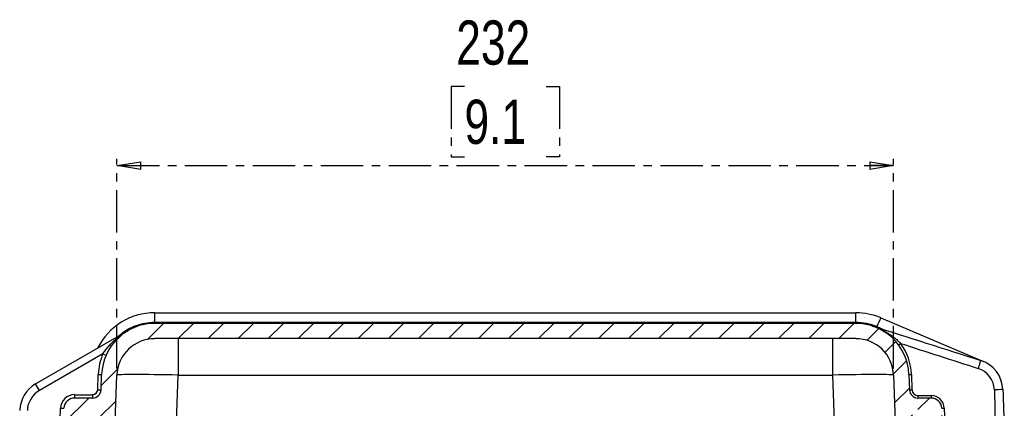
# Model space of a CAD drawing. Header units: millimetres. Extents: x 12 to 859, y 4 to 555.
# Tile 48 of 70: x 541 to 689, y 276 to 334. Entities that reach past the tile are written whole.
import ezdxf

# ---------------------------------------------------------------- set-up
doc = ezdxf.new("R2010")
doc.units = ezdxf.units.MM
doc.linetypes.add('CENTER', pattern=[10.16, 6.35, -1.27, 1.27, -1.27])
doc.layers.add('DEFAULT_1', color=7, linetype='CENTER')
doc.styles.add('SLDTEXTSTYLE2', font='TXT', dxfattribs={"width": 0.75})
doc.dimstyles.new('SLDDIMSTYLE0', dxfattribs={"dimtxt": 6.614583, "dimasz": 3.556, "dimexe": 0, "dimexo": 0.0625, "dimgap": 1.653646, "dimtad": 1, "dimdec": 0, "dimlfac": 2, "dimrnd": 1e-09, "dimzin": 12, "dimdsep": 46, "dimtxsty": 'SLDTEXTSTYLE2', "dimblk1": 'CLOSED', "dimblk2": 'CLOSED', "dimsah": 1, "dimcen": 0.09, "dimadec": 0, "dimazin": 3, "dimtfac": 1, "dimtdec": 0, "dimtofl": 0, "dimtmove": 0, "dimatfit": 3, "dimldrblk": 'CLOSED', "dimfxl": 1, "dimfrac": 2, "dimtolj": 1, "dimtzin": 12, "dimarcsym": 0})

# ---------------------------------------------------------------- blocks, each defined once
blk = doc.blocks.new('_Closed')
at = {"color": 0, "linetype": 'ByBlock', "lineweight": -2}
for p, q in [((-1, 0.166667), (0, 0)), ((-1, 0.166667), (-1, -0.166667)), ((0, 0), (-1, -0.166667)), ((0, 0), (-1, 0))]:
    blk.add_line(p, q, dxfattribs=at)
blk = doc.blocks.new('_D_3')
at = {"layer": 'DEFAULT_1'}
for p, q in [((607.77, 324.29), (605.76, 324.29)), ((605.76, 324.29), (605.76, 313.78)), ((619.98, 324.29), (621.99, 324.29)), ((621.99, 324.29), (621.99, 313.78)), ((605.76, 313.78), (607.77, 313.78)), ((621.99, 313.78), (619.98, 313.78)), ((555.8, 282.11), (555.8, 313.44)), ((555.8, 312.44), (671.95, 312.44)), ((671.95, 282.11), (671.95, 313.44))]:
    blk.add_line(p, q, dxfattribs=at)
at = {"layer": 'DEFAULT_1', "xscale": 3.556, "yscale": 3.556, "rotation": 180}
blk.add_blockref('_Closed', (555.8, 312.44, 32.92), dxfattribs=at)
at = {"layer": 'DEFAULT_1', "xscale": 3.556, "yscale": 3.556}
blk.add_blockref('_Closed', (671.95, 312.44, 32.92), dxfattribs=at)
at = {"layer": 'DEFAULT_1', "char_height": 6.615, "attachment_point": 1, "style": 'SLDTEXTSTYLE2'}
for s, insert in [('232', (606.54, 334.16)), ('9.1', (607.77, 322.31))]:
    blk.add_mtext(s, dxfattribs=dict(at, insert=insert))

msp = doc.modelspace()

# ---------------------------------------------------------------- hatches: boundary and pattern name
at = {"layer": 'DEFAULT_1', "linetype": 'Continuous', "lineweight": 18}
h = msp.add_hatch(dxfattribs=at)
h.set_pattern_fill('ANSI31', color=256, style=0)
edge = h.paths.add_edge_path(flags=0)
edge.add_spline(control_points=[(551.19, 276.04), (551.19, 276.01), (551.2, 275.99), (551.2, 275.97), (551.21, 275.95), (551.22, 275.93), (551.23, 275.91), (551.24, 275.89), (551.25, 275.87), (551.26, 275.86), (551.28, 275.84), (551.29, 275.82), (551.31, 275.81), (551.32, 275.79), (551.34, 275.78), (551.36, 275.76), (551.37, 275.75), (551.39, 275.74), (551.41, 275.73), (551.43, 275.72), (551.45, 275.71), (551.47, 275.71), (551.5, 275.7), (551.52, 275.7), (551.54, 275.7), (551.56, 275.69), (551.58, 275.69), (551.6, 275.69), (551.63, 275.7), (551.65, 275.7), (551.67, 275.7), (551.69, 275.71), (551.71, 275.72), (551.73, 275.72), (551.75, 275.73), (551.77, 275.74), (551.79, 275.75), (551.81, 275.76), (551.83, 275.78), (551.84, 275.79), (551.86, 275.81), (551.87, 275.82), (551.89, 275.84), (551.9, 275.86), (551.91, 275.87), (551.92, 275.89), (551.93, 275.91), (551.94, 275.93), (551.95, 275.95), (551.96, 275.98), (551.97, 276.01), (551.97, 276.04)], knot_values=[0, 0, 0, 0, 0.000131, 0.000131, 0.000131, 0.000262, 0.000262, 0.000262, 0.000392, 0.000392, 0.000392, 0.000523, 0.000523, 0.000523, 0.000654, 0.000654, 0.000654, 0.000785, 0.000785, 0.000785, 0.000915, 0.000915, 0.000915, 0.001046, 0.001046, 0.001046, 0.001177, 0.001177, 0.001177, 0.001308, 0.001308, 0.001308, 0.001438, 0.001438, 0.001438, 0.001569, 0.001569, 0.001569, 0.0017, 0.0017, 0.0017, 0.001831, 0.001831, 0.001831, 0.001962, 0.001962, 0.001962, 0.002092, 0.002092, 0.002092, 0.002263, 0.002263, 0.002263, 0.002263], weights=[1, 1, 1, 1, 1, 1, 1, 1, 1, 1, 1, 1, 1, 1, 1, 1, 1, 1, 1, 1, 1, 1, 1, 1, 1, 1, 1, 1, 1, 1, 1, 1, 1, 1, 1, 1, 1, 1, 1, 1, 1, 1, 1, 1, 1, 1, 1, 1, 1, 1, 1, 1], degree=3, periodic=0)
edge.add_spline(control_points=[(551.97, 276.04), (552.05, 276.01), (552.13, 275.99), (552.2, 275.95), (552.28, 275.92), (552.35, 275.88), (552.42, 275.83), (552.49, 275.78), (552.55, 275.73), (552.61, 275.67), (552.67, 275.62), (552.73, 275.55), (552.78, 275.49), (552.83, 275.42), (552.87, 275.35), (552.91, 275.28), (552.95, 275.2), (552.98, 275.13), (553, 275.05), (553.03, 274.98), (553.04, 274.9), (553.06, 274.83), (553.07, 274.75), (553.07, 274.67), (553.07, 274.6)], knot_values=[0, 0, 0, 0, 0.000496, 0.000496, 0.000496, 0.000991, 0.000991, 0.000991, 0.001487, 0.001487, 0.001487, 0.001983, 0.001983, 0.001983, 0.002478, 0.002478, 0.002478, 0.002974, 0.002974, 0.002974, 0.003428, 0.003428, 0.003428, 0.003894, 0.003894, 0.003894, 0.003894], weights=[1, 1, 1, 1, 1, 1, 1, 1, 1, 1, 1, 1, 1, 1, 1, 1, 1, 1, 1, 1, 1, 1, 1, 1, 1], degree=3, periodic=0)
edge.add_line((553.07, 274.6), (553.07, 271.83))
edge.add_line((553.07, 271.83), (553.58, 271.33))
edge.add_line((553.58, 271.33), (555.46, 271.33))
edge.add_line((555.46, 271.33), (555.8, 281.11))
edge.add_arc((561.45, 280.91), 5.65, 90, 178, ccw=False)
edge.add_line((561.45, 286.57), (666.3, 286.57))
edge.add_arc((666.3, 280.91), 5.65, 2, 90, ccw=False)
edge.add_line((671.95, 281.11), (672.29, 271.33))
edge.add_line((672.29, 271.33), (674.17, 271.33))
edge.add_line((674.17, 271.33), (674.68, 271.83))
edge.add_line((674.68, 271.83), (674.68, 274.6))
edge.add_arc((676.17, 274.6), 1.49, 105.1422, 180, ccw=False)
edge.add_spline(control_points=[(675.78, 276.04), (675.78, 276.02), (675.79, 276), (675.79, 275.98), (675.8, 275.95), (675.81, 275.93), (675.81, 275.91), (675.82, 275.89), (675.84, 275.88), (675.85, 275.86), (675.86, 275.84), (675.88, 275.82), (675.89, 275.81), (675.91, 275.79), (675.92, 275.78), (675.94, 275.77), (675.96, 275.75), (675.98, 275.74), (676, 275.73), (676.02, 275.72), (676.04, 275.72), (676.06, 275.71), (676.09, 275.7), (676.13, 275.69), (676.17, 275.69)], knot_values=[0.000007, 0.000007, 0.000007, 0.000007, 0.000131, 0.000131, 0.000131, 0.000262, 0.000262, 0.000262, 0.000392, 0.000392, 0.000392, 0.000523, 0.000523, 0.000523, 0.000654, 0.000654, 0.000654, 0.000785, 0.000785, 0.000785, 0.000915, 0.000915, 0.000915, 0.00114, 0.00114, 0.00114, 0.00114], weights=[1, 1, 1, 1, 1, 1, 1, 1, 1, 1, 1, 1, 1, 1, 1, 1, 1, 1, 1, 1, 1, 1, 1, 1, 1], degree=3, periodic=0)
edge.add_arc((676.17, 276.09), 0.394, 270.0348, 352.4381)
edge.add_spline(control_points=[(676.56, 276.04), (676.63, 276.02), (676.71, 275.99), (676.78, 275.96), (676.86, 275.92), (676.93, 275.88), (677, 275.84), (677.07, 275.79), (677.13, 275.74), (677.19, 275.68), (677.25, 275.63), (677.31, 275.56), (677.36, 275.5), (677.41, 275.43), (677.45, 275.36), (677.49, 275.29), (677.53, 275.22), (677.56, 275.14), (677.59, 275.06), (677.64, 274.91), (677.66, 274.75), (677.66, 274.6)], knot_values=[0.000025, 0.000025, 0.000025, 0.000025, 0.000496, 0.000496, 0.000496, 0.000991, 0.000991, 0.000991, 0.001487, 0.001487, 0.001487, 0.001983, 0.001983, 0.001983, 0.002478, 0.002478, 0.002478, 0.002974, 0.002974, 0.002974, 0.003926, 0.003926, 0.003926, 0.003926], weights=[1, 1, 1, 1, 1, 1, 1, 1, 1, 1, 1, 1, 1, 1, 1, 1, 1, 1, 1, 1, 1, 1], degree=3, periodic=0)
edge.add_line((677.66, 274.6), (677.95, 271.33))
edge.add_line((677.95, 271.33), (679.32, 271.33))
edge.add_line((679.32, 271.33), (679.15, 276.14))
edge.add_arc((677.56, 276.09), 1.59, 2, 90)
edge.add_line((677.56, 277.68), (675.59, 277.68))
edge.add_arc((675.59, 278.95), 1.27, 182, 270, ccw=False)
edge.add_line((674.32, 278.9), (674.24, 281.19))
edge.add_arc((666.3, 280.91), 7.94, 2, 90)
edge.add_line((666.3, 288.85), (561.45, 288.85))
edge.add_arc((561.45, 280.91), 7.94, 90, 178)
edge.add_line((553.51, 281.19), (553.43, 278.9))
edge.add_arc((552.16, 278.95), 1.27, 270, 358, ccw=False)
edge.add_line((552.16, 277.68), (549.46, 277.68))
edge.add_arc((549.46, 276.09), 1.59, 90, 178)
edge.add_line((547.88, 276.14), (547.71, 271.33))
edge.add_line((547.71, 271.33), (549.8, 271.33))
edge.add_line((549.8, 271.33), (550.09, 274.6))
edge.add_spline(control_points=[(550.09, 274.6), (550.09, 274.68), (550.1, 274.76), (550.11, 274.84), (550.12, 274.92), (550.14, 275), (550.17, 275.08), (550.2, 275.16), (550.23, 275.24), (550.27, 275.31), (550.31, 275.38), (550.36, 275.45), (550.41, 275.52), (550.46, 275.58), (550.51, 275.64), (550.58, 275.7), (550.64, 275.75), (550.7, 275.8), (550.77, 275.85), (550.84, 275.89), (550.9, 275.93), (550.97, 275.96), (551.04, 275.99), (551.12, 276.02), (551.19, 276.04)], knot_values=[0, 0, 0, 0, 0.000496, 0.000496, 0.000496, 0.000991, 0.000991, 0.000991, 0.001487, 0.001487, 0.001487, 0.001983, 0.001983, 0.001983, 0.002478, 0.002478, 0.002478, 0.002974, 0.002974, 0.002974, 0.003428, 0.003428, 0.003428, 0.003894, 0.003894, 0.003894, 0.003894], weights=[1, 1, 1, 1, 1, 1, 1, 1, 1, 1, 1, 1, 1, 1, 1, 1, 1, 1, 1, 1, 1, 1, 1, 1, 1], degree=3, periodic=0)

# ---------------------------------------------------------------- linework, layer by layer
at = {"color": 7, "linetype": 'Continuous', "lineweight": 25}
for p, q in [((561.45, 289.02), (561.45, 290.44)), ((561.45, 290.44), (666.3, 290.44)), ((666.3, 289.02), (666.3, 290.44)), ((561.45, 288.85), (561.45, 289.02)), ((561.45, 289.02), (666.3, 289.02)), ((666.3, 288.85), (561.45, 288.85)), ((666.3, 288.85), (666.3, 289.02)), ((670.03, 289.68), (685.39, 283.16)), ((543.64, 279.8), (557.48, 287.79)), ((666.3, 286.57), (561.45, 286.57)), ((564.94, 286.57), (564.94, 281.11)), ((662.81, 286.57), (662.81, 281.11)), ((553.7, 284.29), (544.21, 278.81)), ((553.7, 284.29), (554.17, 284.09)), ((544.21, 278.81), (543.64, 279.8)), ((552.93, 278.92), (553.01, 281.21)), ((553.01, 281.21), (553.51, 281.19)), ((553.43, 278.9), (553.51, 281.19)), ((555.46, 271.33), (555.8, 281.11)), ((564.59, 271.33), (564.94, 281.11)), ((564.94, 281.11), (662.81, 281.11)), ((662.81, 281.11), (663.15, 271.33)), ((671.95, 281.11), (672.29, 271.33)), ((674.24, 281.19), (674.32, 278.9)), ((674.62, 281.2), (674.7, 278.91)), ((552.93, 278.92), (553.43, 278.9)), ((549.46, 278.18), (549.46, 277.68)), ((549.46, 278.18), (552.16, 278.18)), ((552.16, 277.68), (549.46, 277.68)), ((552.16, 278.18), (552.16, 277.68)), ((675.59, 278.05), (675.59, 277.68)), ((675.59, 278.05), (677.56, 278.05)), ((677.56, 277.68), (675.59, 277.68)), ((677.56, 278.05), (677.56, 277.68)), ((547.37, 276.16), (547.88, 276.14)), ((679.53, 276.15), (679.7, 271.33))]:
    msp.add_line(p, q, dxfattribs=at)
at = {"color": 8, "linetype": 'Continuous', "lineweight": 25}
msp.add_line((547.24, 272.47), (547.37, 276.16), dxfattribs=at)
at = {"color": 7, "linetype": 'Continuous', "lineweight": 25}
for centre, radius, start, end in [((561.45, 280.91), 9.53, 90, 153.5573), ((666.3, 280.91), 9.53, 67, 90), ((561.45, 280.91), 7.94, 90, 178), ((666.3, 280.91), 7.94, 2, 90), ((761.46, 249.69), 99.8, 156.3756, 157.1893), ((561.45, 280.91), 5.65, 90, 178), ((666.3, 280.91), 5.65, 2, 90), ((664.93, 296.63), 13.47, 305.1957, 306.808), ((666.3, 280.91), 8.32, 2, 36.4063), ((561.45, 280.91), 8.45, 156.4369, 178), ((683.53, 278.77), 4.76, 2, 72.3846), ((683.53, 278.79), 3.49, 2, 72.3846), ((546.02, 275.67), 4.76, 120, 178), ((674.14, 292.11), 10.92, 270.5009, 272.4995), ((546.02, 275.67), 3.62, 120, 178), ((552.16, 278.95), 0.762, 270, 358), ((552.16, 278.95), 1.27, 270, 358), ((674.22, 289.82), 10.92, 270.5009, 272.4995), ((675.59, 278.95), 1.27, 182, 270), ((675.59, 278.94), 0.889, 182, 270), ((688.61, 242.54), 36.4, 90.5009, 92.4995), ((549.46, 276.09), 2.1, 90, 178), ((549.46, 276.09), 1.59, 90, 178), ((677.56, 276.08), 1.97, 2, 90), ((677.56, 276.09), 1.59, 2, 90), ((679.05, 287.06), 10.92, 270.5009, 272.4995)]:
    msp.add_arc(centre, radius, start, end, dxfattribs=at)
at = {"color": 8, "linetype": 'Continuous', "lineweight": 25}
msp.add_arc((638.8, 301.37), 33.3, 336.807, 337.0454, dxfattribs=at)
at = {"color": 7, "linetype": 'Continuous', "lineweight": 25}
for centre, major_axis, start_param, end_param in [((564.94, 280.91), (9.14, -0.2), 1.571727, 3.141305), ((662.81, 280.91), (9.14, 0.2), 0.000288, 1.569866)]:
    msp.add_ellipse(centre, major_axis=major_axis, ratio=0.021553, start_param=start_param, end_param=end_param, dxfattribs=at)
at = {"color": 8, "linetype": 'Continuous', "lineweight": 25}
for points, knots in [([(556.16, 287.03), (556.39, 287.23), (556.97, 287.73), (558.05, 288.31), (559.34, 288.78), (560.49, 288.99), (561.19, 289.01), (561.45, 289.02)], [0, 0, 0, 0, 0.15942, 0.396048, 0.632682, 0.869317, 1, 1, 1, 1]), ([(669.47, 288.38), (669.7, 288.28), (669.98, 288.16), (670.23, 288.01), (670.28, 287.98)], [0, 0, 0, 0, 0.8380107, 1, 1, 1, 1])]:
    msp.add_open_spline(points, degree=3, knots=knots, dxfattribs=at)
at = {"color": 7, "linetype": 'Continuous', "lineweight": 25}
for points, knots in [([(666.3, 289.02), (666.85, 289.02), (667.39, 288.97), (668.18, 288.81), (668.44, 288.74), (668.96, 288.58), (669.21, 288.49), (669.47, 288.38)], [0, 0, 0, 0, 0.5, 0.5, 0.75, 0.75, 1, 1, 1, 1]), ([(553.7, 284.29), (553.83, 284.48), (553.95, 284.66), (554.22, 285.01), (554.36, 285.18), (554.65, 285.52), (554.79, 285.68), (555.1, 285.99), (555.25, 286.14), (555.73, 286.57), (556.06, 286.84), (556.58, 287.22), (556.75, 287.34), (557.11, 287.57), (557.29, 287.68), (557.48, 287.79)], [0, 0, 0, 0, 0.125, 0.125, 0.25, 0.25, 0.375, 0.375, 0.5, 0.5, 0.75, 0.75, 0.875, 0.875, 1, 1, 1, 1]), ([(668.71, 288.48), (669.1, 288.35), (669.49, 288.2), (670.25, 287.86), (670.62, 287.67), (671.16, 287.34), (671.34, 287.23), (671.69, 286.99), (671.87, 286.86), (672.2, 286.59), (672.37, 286.45), (672.61, 286.23), (672.69, 286.16), (672.85, 286.01), (672.92, 285.93), (673, 285.85)], [0, 0, 0, 0, 0.25, 0.25, 0.5, 0.5, 0.625, 0.625, 0.75, 0.75, 0.875, 0.875, 0.9375, 0.9375, 1, 1, 1, 1]), ([(684.97, 283.31), (684.97, 283.31), (684.96, 283.29), (684.92, 283.17), (684.9, 283.08), (684.82, 282.85), (684.77, 282.71), (684.68, 282.41), (684.63, 282.26), (684.59, 282.11)], [0, 0, 0, 0, 0.25, 0.25, 0.5, 0.5, 0.75, 0.75, 1, 1, 1, 1])]:
    msp.add_open_spline(points, degree=3, knots=knots, dxfattribs=at)
for points in [[(668.71, 288.48), (674.13, 286.76), (679.55, 285.04), (684.97, 283.31)], [(673, 285.85), (676.86, 284.6), (680.72, 283.34), (684.59, 282.11)], [(687.02, 278.91), (687.11, 276.38), (687.07, 273.85), (687.16, 271.33)], [(688.29, 278.94), (688.36, 276.89), (688.43, 274.84), (688.5, 272.79)]]:
    msp.add_open_spline(points, degree=3, dxfattribs=at)

# ---------------------------------------------------------------- dimensions: what is measured, and where the dimension line sits
at = {"layer": 'DEFAULT_1'}
dim = msp.add_linear_dim(base=(671.95, 312.44), p1=(555.8, 281.11), p2=(671.95, 281.11), dimstyle='SLDDIMSTYLE0', dxfattribs=at)
dim.commit()
dim.dimension.update_dxf_attribs({"geometry": '_D_3', "text_midpoint": (613.87, 312.44), "dimtype": 160})

doc.saveas('drawing.dxf')
